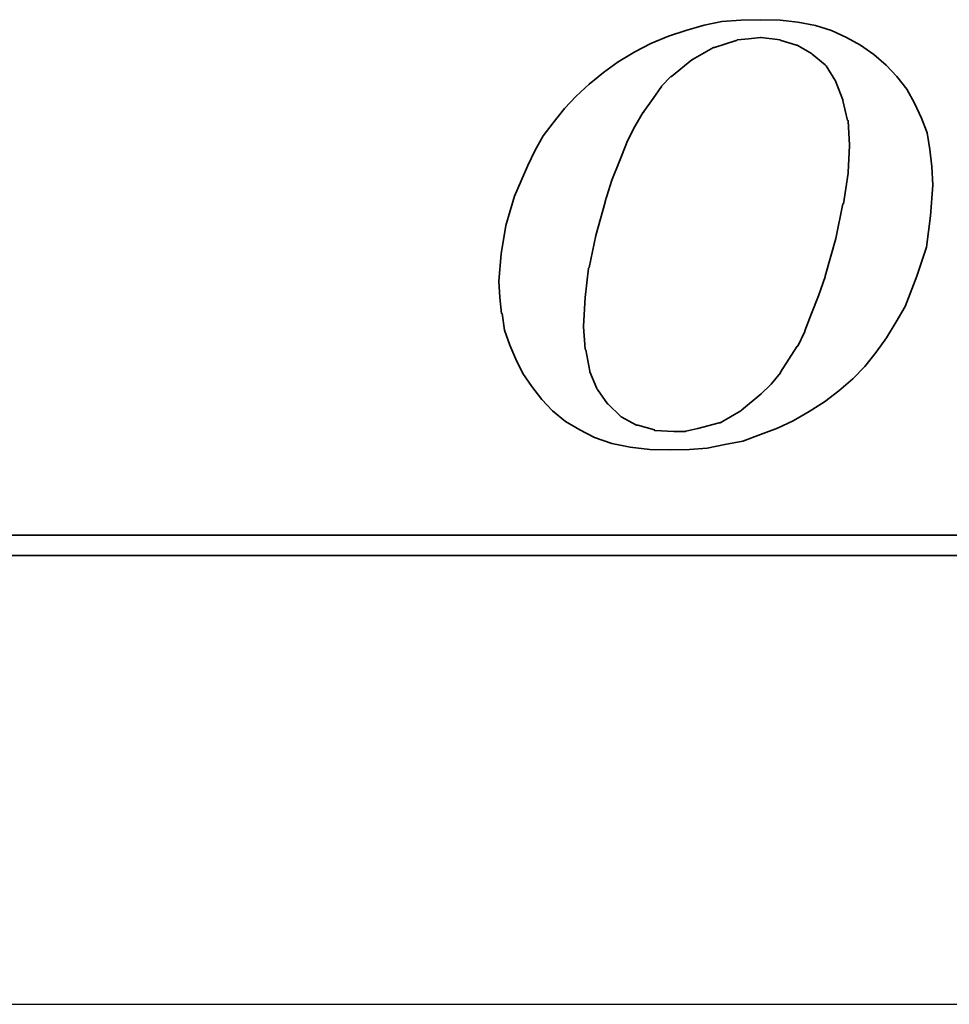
# Model space of a CAD drawing. Header units: inches. Extents: x 26 to 775, y 63 to 714.
# Tile 33 of 49: x 162 to 169, y 110 to 117. Entities that reach past the tile are written whole.
import ezdxf

# ---------------------------------------------------------------- set-up
doc = ezdxf.new("R2010")
doc.units = ezdxf.units.IN
doc.header["$LTSCALE"] = 3
doc.header["$MEASUREMENT"] = 0
doc.layers.add('DIM', color=4, linetype='Continuous')
doc.layers.add('layer 1', color=7, linetype='Continuous')

# ---------------------------------------------------------------- blocks, each defined once
blk = doc.blocks.new('TBI MOTION logo(完整正式版)')
at = {"layer": 'layer 1', "color": 22, "lineweight": 35}
for points, knots in [([(-11.34375, -6.98375), (-11.34375, -6.98375), (-10.91375, -7.43875), (-10.91375, -7.43875), (-10.91375, -7.43875), (-10.91375, -7.43875), (-10.38625, -7.87125), (-10.38625, -7.87125), (-10.38625, -7.87125), (-10.38625, -7.87125), (-9.81125, -8.20375), (-9.81125, -8.20375), (-9.81125, -8.20375), (-9.81125, -8.20375), (-9.21125, -8.51875), (-9.21125, -8.51875), (-9.21125, -8.51875), (-9.21125, -8.51875), (-8.51625, -8.75875), (-8.51625, -8.75875), (-8.51625, -8.75875), (-8.51625, -8.75875), (-7.77125, -8.90375), (-7.77125, -8.90375), (-7.77125, -8.90375), (-7.77125, -8.90375), (-6.97875, -8.99875), (-6.97875, -8.99875), (-6.97875, -8.99875), (-6.97875, -8.99875), (-6.14125, -9.02375), (-6.14125, -9.02375), (-6.14125, -9.02375), (-6.14125, -9.02375), (-5.37125, -8.99875), (-5.37125, -8.99875), (-5.37125, -8.99875), (-5.37125, -8.99875), (-4.65375, -8.94875), (-4.65375, -8.94875), (-4.65375, -8.94875), (-4.65375, -8.94875), (-3.93375, -8.80625), (-3.93375, -8.80625), (-3.93375, -8.80625), (-3.93375, -8.80625), (-3.21375, -8.66375), (-3.21375, -8.66375), (-3.21375, -8.66375), (-3.21375, -8.66375), (-2.49375, -8.39875), (-2.49375, -8.39875), (-2.49375, -8.39875), (-2.49375, -8.39875), (-1.79875, -8.13375), (-1.79875, -8.13375), (-1.79875, -8.13375), (-1.79875, -8.13375), (-1.17375, -7.84375), (-1.17375, -7.84375), (-1.17375, -7.84375), (-1.17375, -7.84375), (-0.52375, -7.46375), (-0.52375, -7.46375), (-0.52375, -7.46375), (-0.52375, -7.46375), (0.10124, -7.07875), (0.10124, -7.07875), (0.10124, -7.07875), (0.10124, -7.07875), (0.67625, -6.62375), (0.67625, -6.62375), (0.67625, -6.62375), (0.67625, -6.62375), (1.24874, -6.14375), (1.24874, -6.14375), (1.24874, -6.14375), (1.24874, -6.14375), (1.72874, -5.64125), (1.72874, -5.64125), (1.72874, -5.64125), (1.72874, -5.64125), (2.18624, -5.06375), (2.18624, -5.06375), (2.18624, -5.06375), (2.18624, -5.06375), (2.61625, -4.48874), (2.61625, -4.48874), (2.61625, -4.48874), (2.61625, -4.48874), (3.00125, -3.83874), (3.00125, -3.83874), (3.00125, -3.83874), (3.00125, -3.83874), (3.36124, -3.21374), (3.36124, -3.21374), (3.36124, -3.21374), (3.36124, -3.21374), (3.84374, -1.99125), (3.84374, -1.99125), (3.84374, -1.99125), (3.84374, -1.99125), (4.22625, -0.81875), (4.22625, -0.81875), (4.22625, -0.81875), (4.22625, -0.81875), (4.39125, 0.45624), (4.39125, 0.45624), (4.39125, 0.45624), (4.39125, 0.45624), (4.48874, 1.70124), (4.48874, 1.70124), (4.48874, 1.70124), (4.48874, 1.70124), (4.43874, 2.44625), (4.43874, 2.44625), (4.43874, 2.44625), (4.43874, 2.44625), (4.36874, 3.14125), (4.36874, 3.14125), (4.36874, 3.14125), (4.36874, 3.14125), (4.25125, 3.81125), (4.25125, 3.81125), (4.25125, 3.81125), (4.25125, 3.81125), (4.03124, 4.41125), (4.03124, 4.41125), (4.03124, 4.41125), (4.03124, 4.41125), (3.74374, 5.01125), (3.74374, 5.01125), (3.74374, 5.01125), (3.74374, 5.01125), (3.43124, 5.58875), (3.43124, 5.58875), (3.43124, 5.58875), (3.43124, 5.58875), (3.02625, 6.09125), (3.02625, 6.09125), (3.02625, 6.09125), (3.02625, 6.09125), (2.59374, 6.54875), (2.59374, 6.54875), (2.59374, 6.54875), (2.59374, 6.54875), (2.09124, 6.98125), (2.09124, 6.98125), (2.09124, 6.98125), (2.09124, 6.98125), (1.56124, 7.36625), (1.56124, 7.36625), (1.56124, 7.36625), (1.56124, 7.36625), (0.98624, 7.67625), (0.98624, 7.67625), (0.98624, 7.67625), (0.98624, 7.67625), (0.38624, 7.96375), (0.38624, 7.96375), (0.38624, 7.96375), (0.38624, 7.96375), (-0.25875, 8.15625), (-0.25875, 8.15625), (-0.25875, 8.15625), (-0.25875, 8.15625), (-0.98125, 8.30125), (-0.98125, 8.30125), (-0.98125, 8.30125), (-0.98125, 8.30125), (-1.70124, 8.37125), (-1.70124, 8.37125), (-1.70124, 8.37125), (-1.70124, 8.37125), (-2.49375, 8.39624), (-2.49375, 8.39624), (-2.49375, 8.39624), (-2.49375, 8.39624), (-3.28625, 8.37125), (-3.28625, 8.37125), (-3.28625, 8.37125), (-3.28625, 8.37125), (-4.05125, 8.32125), (-4.05125, 8.32125), (-4.05125, 8.32125), (-4.05125, 8.32125), (-4.77375, 8.18125), (-4.77375, 8.18125), (-4.77375, 8.18125), (-4.77375, 8.18125), (-5.51625, 7.96375), (-5.51625, 7.96375), (-5.51625, 7.96375), (-5.51625, 7.96375), (-6.21125, 7.72625), (-6.21125, 7.72625), (-6.21125, 7.72625), (-6.21125, 7.72625), (-6.92875, 7.43625), (-6.92875, 7.43625), (-6.92875, 7.43625), (-6.92875, 7.43625), (-7.57875, 7.10125), (-7.57875, 7.10125), (-7.57875, 7.10125), (-7.57875, 7.10125), (-8.24875, 6.69125), (-8.24875, 6.69125), (-8.24875, 6.69125), (-8.24875, 6.69125), (-8.84875, 6.26125), (-8.84875, 6.26125), (-8.84875, 6.26125), (-8.84875, 6.26125), (-9.42625, 5.78125), (-9.42625, 5.78125), (-9.42625, 5.78125), (-9.42625, 5.78125), (-9.95375, 5.30125), (-9.95375, 5.30125), (-9.95375, 5.30125), (-9.95375, 5.30125), (-10.43375, 4.79624), (-10.43375, 4.79624), (-10.43375, 4.79624), (-10.43375, 4.79624), (-10.88875, 4.22125), (-10.88875, 4.22125), (-10.88875, 4.22125), (-10.88875, 4.22125), (-11.29875, 3.69375), (-11.29875, 3.69375), (-11.29875, 3.69375), (-11.29875, 3.69375), (-11.63375, 3.09125), (-11.63375, 3.09125), (-11.63375, 3.09125), (-11.63375, 3.09125), (-11.91875, 2.49625), (-11.91875, 2.49625), (-11.91875, 2.49625), (-11.91875, 2.49625), (-12.44875, 1.24625), (-12.44875, 1.24625), (-12.44875, 1.24625), (-12.44875, 1.24625), (-12.80875, 0.06874), (-12.80875, 0.06874), (-12.80875, 0.06874), (-12.80875, 0.06874), (-12.99875, -1.07875), (-12.99875, -1.07875), (-12.99875, -1.07875), (-12.99875, -1.07875), (-13.09375, -2.18375), (-13.09375, -2.18375), (-13.09375, -2.18375), (-13.09375, -2.18375), (-13.04875, -2.85375), (-13.04875, -2.85375), (-13.04875, -2.85375), (-13.04875, -2.85375), (-12.97375, -3.50375), (-12.97375, -3.50375), (-12.97375, -3.50375), (-12.97375, -3.50375), (-12.95375, -3.50375), (-12.95375, -3.50375), (-12.95375, -3.50375), (-12.95375, -3.50375), (-12.85375, -4.17375), (-12.85375, -4.17375), (-12.85375, -4.17375), (-12.85375, -4.17375), (-12.63875, -4.77624), (-12.63875, -4.77624), (-12.63875, -4.77624), (-12.63875, -4.77624), (-12.39875, -5.35125), (-12.39875, -5.35125), (-12.39875, -5.35125), (-12.39875, -5.35125), (-12.11375, -5.92875), (-12.11375, -5.92875), (-12.11375, -5.92875), (-12.11375, -5.92875), (-11.75375, -6.45375), (-11.75375, -6.45375), (-11.75375, -6.45375), (-11.75375, -6.45375), (-11.34375, -6.98375), (-11.34375, -6.98375)], [0, 0, 0, 0, 0.01369863, 0.01369863, 0.01369863, 0.01369863, 0.02739726, 0.02739726, 0.02739726, 0.02739726, 0.04109589, 0.04109589, 0.04109589, 0.04109589, 0.05479452, 0.05479452, 0.05479452, 0.05479452, 0.06849315, 0.06849315, 0.06849315, 0.06849315, 0.08219178, 0.08219178, 0.08219178, 0.08219178, 0.09589041, 0.09589041, 0.09589041, 0.09589041, 0.10958904, 0.10958904, 0.10958904, 0.10958904, 0.12328767, 0.12328767, 0.12328767, 0.12328767, 0.1369863, 0.1369863, 0.1369863, 0.1369863, 0.15068493, 0.15068493, 0.15068493, 0.15068493, 0.16438356, 0.16438356, 0.16438356, 0.16438356, 0.17808219, 0.17808219, 0.17808219, 0.17808219, 0.19178082, 0.19178082, 0.19178082, 0.19178082, 0.20547945, 0.20547945, 0.20547945, 0.20547945, 0.21917808, 0.21917808, 0.21917808, 0.21917808, 0.23287671, 0.23287671, 0.23287671, 0.23287671, 0.24657534, 0.24657534, 0.24657534, 0.24657534, 0.26027397, 0.26027397, 0.26027397, 0.26027397, 0.2739726, 0.2739726, 0.2739726, 0.2739726, 0.28767123, 0.28767123, 0.28767123, 0.28767123, 0.30136986, 0.30136986, 0.30136986, 0.30136986, 0.31506849, 0.31506849, 0.31506849, 0.31506849, 0.32876712, 0.32876712, 0.32876712, 0.32876712, 0.34246575, 0.34246575, 0.34246575, 0.34246575, 0.35616438, 0.35616438, 0.35616438, 0.35616438, 0.36986301, 0.36986301, 0.36986301, 0.36986301, 0.38356164, 0.38356164, 0.38356164, 0.38356164, 0.39726027, 0.39726027, 0.39726027, 0.39726027, 0.4109589, 0.4109589, 0.4109589, 0.4109589, 0.42465753, 0.42465753, 0.42465753, 0.42465753, 0.43835616, 0.43835616, 0.43835616, 0.43835616, 0.45205479, 0.45205479, 0.45205479, 0.45205479, 0.46575342, 0.46575342, 0.46575342, 0.46575342, 0.47945205, 0.47945205, 0.47945205, 0.47945205, 0.49315068, 0.49315068, 0.49315068, 0.49315068, 0.50684932, 0.50684932, 0.50684932, 0.50684932, 0.52054795, 0.52054795, 0.52054795, 0.52054795, 0.53424658, 0.53424658, 0.53424658, 0.53424658, 0.54794521, 0.54794521, 0.54794521, 0.54794521, 0.56164384, 0.56164384, 0.56164384, 0.56164384, 0.57534247, 0.57534247, 0.57534247, 0.57534247, 0.5890411, 0.5890411, 0.5890411, 0.5890411, 0.60273973, 0.60273973, 0.60273973, 0.60273973, 0.61643836, 0.61643836, 0.61643836, 0.61643836, 0.63013699, 0.63013699, 0.63013699, 0.63013699, 0.64383562, 0.64383562, 0.64383562, 0.64383562, 0.65753425, 0.65753425, 0.65753425, 0.65753425, 0.67123288, 0.67123288, 0.67123288, 0.67123288, 0.68493151, 0.68493151, 0.68493151, 0.68493151, 0.69863014, 0.69863014, 0.69863014, 0.69863014, 0.71232877, 0.71232877, 0.71232877, 0.71232877, 0.7260274, 0.7260274, 0.7260274, 0.7260274, 0.73972603, 0.73972603, 0.73972603, 0.73972603, 0.75342466, 0.75342466, 0.75342466, 0.75342466, 0.76712329, 0.76712329, 0.76712329, 0.76712329, 0.78082192, 0.78082192, 0.78082192, 0.78082192, 0.79452055, 0.79452055, 0.79452055, 0.79452055, 0.80821918, 0.80821918, 0.80821918, 0.80821918, 0.82191781, 0.82191781, 0.82191781, 0.82191781, 0.83561644, 0.83561644, 0.83561644, 0.83561644, 0.84931507, 0.84931507, 0.84931507, 0.84931507, 0.8630137, 0.8630137, 0.8630137, 0.8630137, 0.87671233, 0.87671233, 0.87671233, 0.87671233, 0.89041096, 0.89041096, 0.89041096, 0.89041096, 0.90410959, 0.90410959, 0.90410959, 0.90410959, 0.91780822, 0.91780822, 0.91780822, 0.91780822, 0.93150685, 0.93150685, 0.93150685, 0.93150685, 0.94520548, 0.94520548, 0.94520548, 0.94520548, 0.95890411, 0.95890411, 0.95890411, 0.95890411, 0.97260274, 0.97260274, 0.97260274, 0.97260274, 0.98630137, 0.98630137, 0.98630137, 0.98630137, 1, 1, 1, 1]), ([(-8.77875, 1.03124), (-8.77875, 1.03124), (-8.51625, 1.89625), (-8.51625, 1.89625), (-8.51625, 1.89625), (-8.51625, 1.89625), (-8.20375, 2.66375), (-8.20375, 2.66375), (-8.20375, 2.66375), (-8.20375, 2.66375), (-7.91625, 3.38125), (-7.91625, 3.38125), (-7.91625, 3.38125), (-7.91625, 3.38125), (-7.91625, 3.40624), (-7.91625, 3.40624), (-7.91625, 3.40624), (-7.91625, 3.40624), (-7.57875, 4.07624), (-7.57875, 4.07624), (-7.57875, 4.07624), (-7.57875, 4.07624), (-7.24375, 4.65125), (-7.24375, 4.65125), (-7.24375, 4.65125), (-7.24375, 4.65125), (-7.21875, 4.65125), (-7.21875, 4.65125), (-7.21875, 4.65125), (-7.21875, 4.65125), (-7.21875, 4.67624), (-7.21875, 4.67624), (-7.21875, 4.67624), (-7.21875, 4.67624), (-6.83625, 5.20375), (-6.83625, 5.20375), (-6.83625, 5.20375), (-6.83625, 5.20375), (-6.49875, 5.68625), (-6.49875, 5.68625), (-6.49875, 5.68625), (-6.49875, 5.68625), (-6.49875, 5.70625), (-6.49875, 5.70625), (-6.49875, 5.70625), (-6.49875, 5.70625), (-6.11625, 6.09125), (-6.11625, 6.09125), (-6.11625, 6.09125), (-6.11625, 6.09125), (-6.09125, 6.09125), (-6.09125, 6.09125), (-6.09125, 6.09125), (-6.09125, 6.09125), (-5.27375, 6.76625), (-5.27375, 6.76625), (-5.27375, 6.76625), (-5.27375, 6.76625), (-5.24875, 6.76625), (-5.24875, 6.76625), (-5.24875, 6.76625), (-5.24875, 6.76625), (-5.24875, 6.78625), (-5.24875, 6.78625), (-5.24875, 6.78625), (-5.24875, 6.78625), (-4.38875, 7.26624), (-4.38875, 7.26624), (-4.38875, 7.26624), (-4.38875, 7.26624), (-4.36125, 7.26624), (-4.36125, 7.26624), (-4.36125, 7.26624), (-4.36125, 7.26624), (-3.93375, 7.41125), (-3.93375, 7.41125), (-3.93375, 7.41125), (-3.93375, 7.41125), (-3.47375, 7.55625), (-3.47375, 7.55625), (-3.47375, 7.55625), (-3.47375, 7.55625), (-3.45375, 7.55625), (-3.45375, 7.55625), (-3.45375, 7.55625), (-3.45375, 7.55625), (-3.42875, 7.58124), (-3.42875, 7.58124), (-3.42875, 7.58124), (-3.42875, 7.58124), (-2.97375, 7.62625), (-2.97375, 7.62625), (-2.97375, 7.62625), (-2.97375, 7.62625), (-2.49375, 7.67625), (-2.49375, 7.67625), (-2.49375, 7.67625), (-2.49375, 7.67625), (-2.46875, 7.67625), (-2.46875, 7.67625), (-2.46875, 7.67625), (-2.46875, 7.67625), (-1.70124, 7.58124), (-1.70124, 7.58124), (-1.70124, 7.58124), (-1.70124, 7.58124), (-1.67875, 7.55625), (-1.67875, 7.55625), (-1.67875, 7.55625), (-1.67875, 7.55625), (-1.65375, 7.55625), (-1.65375, 7.55625), (-1.65375, 7.55625), (-1.65375, 7.55625), (-1.03125, 7.36625), (-1.03125, 7.36625), (-1.03125, 7.36625), (-1.03125, 7.36625), (-1.00625, 7.36625), (-1.00625, 7.36625), (-1.00625, 7.36625), (-1.00625, 7.36625), (-0.43124, 7.02624), (-0.43124, 7.02624), (-0.43124, 7.02624), (-0.43124, 7.02624), (-0.40625, 7.00624), (-0.40625, 7.00624), (-0.40625, 7.00624), (-0.40625, 7.00624), (0.12124, 6.57124), (0.12124, 6.57124), (0.12124, 6.57124), (0.12124, 6.57124), (0.14624, 6.54875), (0.14624, 6.54875), (0.14624, 6.54875), (0.14624, 6.54875), (0.17124, 6.52375), (0.17124, 6.52375), (0.17124, 6.52375), (0.17124, 6.52375), (0.55625, 5.89875), (0.55625, 5.89875), (0.55625, 5.89875), (0.55625, 5.89875), (0.55625, 5.87625), (0.55625, 5.87625), (0.55625, 5.87625), (0.55625, 5.87625), (0.84124, 5.15625), (0.84124, 5.15625), (0.84124, 5.15625), (0.84124, 5.15625), (0.84124, 5.13125), (0.84124, 5.13125), (0.84124, 5.13125), (0.84124, 5.13125), (1.03624, 4.31875), (1.03624, 4.31875), (1.03624, 4.31875), (1.03624, 4.31875), (1.05624, 4.31875), (1.05624, 4.31875), (1.05624, 4.31875), (1.05624, 4.31875), (1.05624, 4.29125), (1.05624, 4.29125), (1.05624, 4.29125), (1.05624, 4.29125), (1.10625, 3.33125), (1.10625, 3.33125), (1.10625, 3.33125), (1.10625, 3.33125), (1.10625, 3.30875), (1.10625, 3.30875), (1.10625, 3.30875), (1.10625, 3.30875), (1.05624, 2.20624), (1.05624, 2.20624), (1.05624, 2.20624), (1.05624, 2.20624), (1.05624, 2.18124), (1.05624, 2.18124), (1.05624, 2.18124), (1.05624, 2.18124), (0.86624, 0.93624), (0.86624, 0.93624), (0.86624, 0.93624), (0.86624, 0.93624), (0.84124, 0.93624), (0.84124, 0.93624), (0.84124, 0.93624), (0.84124, 0.93624), (0.55625, -0.45874), (0.55625, -0.45874), (0.55625, -0.45874), (0.55625, -0.45874), (0.12124, -1.99125), (0.12124, -1.99125), (0.12124, -1.99125), (0.12124, -1.99125), (0.12124, -2.01874), (0.12124, -2.01874), (0.12124, -2.01874), (0.12124, -2.01874), (-0.13874, -2.78375), (-0.13874, -2.78375), (-0.13874, -2.78375), (-0.13874, -2.78375), (-0.43124, -3.50375), (-0.43124, -3.50375), (-0.43124, -3.50375), (-0.43124, -3.50375), (-0.69375, -4.19875), (-0.69375, -4.19875), (-0.69375, -4.19875), (-0.69375, -4.19875), (-0.69375, -4.22375), (-0.69375, -4.22375), (-0.69375, -4.22375), (-0.69375, -4.22375), (-0.98125, -4.82374), (-0.98125, -4.82374), (-0.98125, -4.82374), (-0.98125, -4.82374), (-1.00625, -4.82374), (-1.00625, -4.82374), (-1.00625, -4.82374), (-1.00625, -4.82374), (-1.33875, -5.35125), (-1.33875, -5.35125), (-1.33875, -5.35125), (-1.33875, -5.35125), (-1.67875, -5.87875), (-1.67875, -5.87875), (-1.67875, -5.87875), (-1.67875, -5.87875), (-1.67875, -5.90375), (-1.67875, -5.90375), (-1.67875, -5.90375), (-1.67875, -5.90375), (-2.05875, -6.35875), (-2.05875, -6.35875), (-2.05875, -6.35875), (-2.05875, -6.35875), (-2.08375, -6.38375), (-2.08375, -6.38375), (-2.08375, -6.38375), (-2.08375, -6.38375), (-2.46875, -6.74375), (-2.46875, -6.74375), (-2.46875, -6.74375), (-2.46875, -6.74375), (-3.25875, -7.41625), (-3.25875, -7.41625), (-3.25875, -7.41625), (-3.25875, -7.41625), (-3.28625, -7.43875), (-3.28625, -7.43875), (-3.28625, -7.43875), (-3.28625, -7.43875), (-4.12375, -7.91875), (-4.12375, -7.91875), (-4.12375, -7.91875), (-4.12375, -7.91875), (-4.14875, -7.91875), (-4.14875, -7.91875), (-4.14875, -7.91875), (-4.14875, -7.91875), (-4.17125, -7.91875), (-4.17125, -7.91875), (-4.17125, -7.91875), (-4.17125, -7.91875), (-5.03375, -8.15875), (-5.03375, -8.15875), (-5.03375, -8.15875), (-5.03375, -8.15875), (-5.51625, -8.25625), (-5.51625, -8.25625), (-5.51625, -8.25625), (-5.51625, -8.25625), (-5.54125, -8.27875), (-5.54125, -8.27875), (-5.54125, -8.27875), (-5.54125, -8.27875), (-5.56375, -8.27875), (-5.56375, -8.27875), (-5.56375, -8.27875), (-5.56375, -8.27875), (-5.99625, -8.27875), (-5.99625, -8.27875), (-5.99625, -8.27875), (-5.99625, -8.27875), (-6.76375, -8.23125), (-6.76375, -8.23125), (-6.76375, -8.23125), (-6.76375, -8.23125), (-6.78875, -8.23125), (-6.78875, -8.23125), (-6.78875, -8.23125), (-6.78875, -8.23125), (-6.78875, -8.20375), (-6.78875, -8.20375), (-6.78875, -8.20375), (-6.78875, -8.20375), (-7.45875, -8.01375), (-7.45875, -8.01375), (-7.45875, -8.01375), (-7.45875, -8.01375), (-7.48375, -8.01375), (-7.48375, -8.01375), (-7.48375, -8.01375), (-7.48375, -8.01375), (-7.50875, -8.01375), (-7.50875, -8.01375), (-7.50875, -8.01375), (-7.50875, -8.01375), (-8.13125, -7.67875), (-8.13125, -7.67875), (-8.13125, -7.67875), (-8.13125, -7.67875), (-8.15625, -7.65375), (-8.15625, -7.65375), (-8.15625, -7.65375), (-8.15625, -7.65375), (-8.65875, -7.17375), (-8.65875, -7.17375), (-8.65875, -7.17375), (-8.65875, -7.17375), (-8.68375, -7.14875), (-8.68375, -7.14875), (-8.68375, -7.14875), (-8.68375, -7.14875), (-9.08875, -6.57375), (-9.08875, -6.57375), (-9.08875, -6.57375), (-9.08875, -6.57375), (-9.11375, -6.54875), (-9.11375, -6.54875), (-9.11375, -6.54875), (-9.11375, -6.54875), (-9.11375, -6.52875), (-9.11375, -6.52875), (-9.11375, -6.52875), (-9.11375, -6.52875), (-9.40375, -5.85375), (-9.40375, -5.85375), (-9.40375, -5.85375), (-9.40375, -5.85375), (-9.40375, -5.82875), (-9.40375, -5.82875), (-9.40375, -5.82875), (-9.40375, -5.82875), (-9.56875, -4.96875), (-9.56875, -4.96875), (-9.56875, -4.96875), (-9.56875, -4.96875), (-9.59375, -4.94375), (-9.59375, -4.94375), (-9.59375, -4.94375), (-9.59375, -4.94375), (-9.66375, -4.03375), (-9.66375, -4.03375), (-9.66375, -4.03375), (-9.66375, -4.03375), (-9.66375, -4.00875), (-9.66375, -4.00875), (-9.66375, -4.00875), (-9.66375, -4.00875), (-9.59375, -2.85375), (-9.59375, -2.85375), (-9.59375, -2.85375), (-9.59375, -2.85375), (-9.45125, -1.65875), (-9.45125, -1.65875), (-9.45125, -1.65875), (-9.45125, -1.65875), (-9.42625, -1.63375), (-9.42625, -1.63375), (-9.42625, -1.63375), (-9.42625, -1.63375), (-9.16125, -0.33875), (-9.16125, -0.33875), (-9.16125, -0.33875), (-9.16125, -0.33875), (-8.77875, 1.00624), (-8.77875, 1.00624), (-8.77875, 1.00624), (-8.77875, 1.00624), (-8.77875, 1.03124), (-8.77875, 1.03124)], [0, 0, 0, 0, 0.01020408, 0.01020408, 0.01020408, 0.01020408, 0.02040816, 0.02040816, 0.02040816, 0.02040816, 0.03061224, 0.03061224, 0.03061224, 0.03061224, 0.04081633, 0.04081633, 0.04081633, 0.04081633, 0.05102041, 0.05102041, 0.05102041, 0.05102041, 0.06122449, 0.06122449, 0.06122449, 0.06122449, 0.07142857, 0.07142857, 0.07142857, 0.07142857, 0.08163265, 0.08163265, 0.08163265, 0.08163265, 0.09183673, 0.09183673, 0.09183673, 0.09183673, 0.10204082, 0.10204082, 0.10204082, 0.10204082, 0.1122449, 0.1122449, 0.1122449, 0.1122449, 0.12244898, 0.12244898, 0.12244898, 0.12244898, 0.13265306, 0.13265306, 0.13265306, 0.13265306, 0.14285714, 0.14285714, 0.14285714, 0.14285714, 0.15306122, 0.15306122, 0.15306122, 0.15306122, 0.16326531, 0.16326531, 0.16326531, 0.16326531, 0.17346939, 0.17346939, 0.17346939, 0.17346939, 0.18367347, 0.18367347, 0.18367347, 0.18367347, 0.19387755, 0.19387755, 0.19387755, 0.19387755, 0.20408163, 0.20408163, 0.20408163, 0.20408163, 0.21428571, 0.21428571, 0.21428571, 0.21428571, 0.2244898, 0.2244898, 0.2244898, 0.2244898, 0.23469388, 0.23469388, 0.23469388, 0.23469388, 0.24489796, 0.24489796, 0.24489796, 0.24489796, 0.25510204, 0.25510204, 0.25510204, 0.25510204, 0.26530612, 0.26530612, 0.26530612, 0.26530612, 0.2755102, 0.2755102, 0.2755102, 0.2755102, 0.28571429, 0.28571429, 0.28571429, 0.28571429, 0.29591837, 0.29591837, 0.29591837, 0.29591837, 0.30612245, 0.30612245, 0.30612245, 0.30612245, 0.31632653, 0.31632653, 0.31632653, 0.31632653, 0.32653061, 0.32653061, 0.32653061, 0.32653061, 0.33673469, 0.33673469, 0.33673469, 0.33673469, 0.34693878, 0.34693878, 0.34693878, 0.34693878, 0.35714286, 0.35714286, 0.35714286, 0.35714286, 0.36734694, 0.36734694, 0.36734694, 0.36734694, 0.37755102, 0.37755102, 0.37755102, 0.37755102, 0.3877551, 0.3877551, 0.3877551, 0.3877551, 0.39795918, 0.39795918, 0.39795918, 0.39795918, 0.40816327, 0.40816327, 0.40816327, 0.40816327, 0.41836735, 0.41836735, 0.41836735, 0.41836735, 0.42857143, 0.42857143, 0.42857143, 0.42857143, 0.43877551, 0.43877551, 0.43877551, 0.43877551, 0.44897959, 0.44897959, 0.44897959, 0.44897959, 0.45918367, 0.45918367, 0.45918367, 0.45918367, 0.46938776, 0.46938776, 0.46938776, 0.46938776, 0.47959184, 0.47959184, 0.47959184, 0.47959184, 0.48979592, 0.48979592, 0.48979592, 0.48979592, 0.5, 0.5, 0.5, 0.5, 0.51020408, 0.51020408, 0.51020408, 0.51020408, 0.52040816, 0.52040816, 0.52040816, 0.52040816, 0.53061224, 0.53061224, 0.53061224, 0.53061224, 0.54081633, 0.54081633, 0.54081633, 0.54081633, 0.55102041, 0.55102041, 0.55102041, 0.55102041, 0.56122449, 0.56122449, 0.56122449, 0.56122449, 0.57142857, 0.57142857, 0.57142857, 0.57142857, 0.58163265, 0.58163265, 0.58163265, 0.58163265, 0.59183673, 0.59183673, 0.59183673, 0.59183673, 0.60204082, 0.60204082, 0.60204082, 0.60204082, 0.6122449, 0.6122449, 0.6122449, 0.6122449, 0.62244898, 0.62244898, 0.62244898, 0.62244898, 0.63265306, 0.63265306, 0.63265306, 0.63265306, 0.64285714, 0.64285714, 0.64285714, 0.64285714, 0.65306122, 0.65306122, 0.65306122, 0.65306122, 0.66326531, 0.66326531, 0.66326531, 0.66326531, 0.67346939, 0.67346939, 0.67346939, 0.67346939, 0.68367347, 0.68367347, 0.68367347, 0.68367347, 0.69387755, 0.69387755, 0.69387755, 0.69387755, 0.70408163, 0.70408163, 0.70408163, 0.70408163, 0.71428571, 0.71428571, 0.71428571, 0.71428571, 0.7244898, 0.7244898, 0.7244898, 0.7244898, 0.73469388, 0.73469388, 0.73469388, 0.73469388, 0.74489796, 0.74489796, 0.74489796, 0.74489796, 0.75510204, 0.75510204, 0.75510204, 0.75510204, 0.76530612, 0.76530612, 0.76530612, 0.76530612, 0.7755102, 0.7755102, 0.7755102, 0.7755102, 0.78571429, 0.78571429, 0.78571429, 0.78571429, 0.79591837, 0.79591837, 0.79591837, 0.79591837, 0.80612245, 0.80612245, 0.80612245, 0.80612245, 0.81632653, 0.81632653, 0.81632653, 0.81632653, 0.82653061, 0.82653061, 0.82653061, 0.82653061, 0.83673469, 0.83673469, 0.83673469, 0.83673469, 0.84693878, 0.84693878, 0.84693878, 0.84693878, 0.85714286, 0.85714286, 0.85714286, 0.85714286, 0.86734694, 0.86734694, 0.86734694, 0.86734694, 0.87755102, 0.87755102, 0.87755102, 0.87755102, 0.8877551, 0.8877551, 0.8877551, 0.8877551, 0.89795918, 0.89795918, 0.89795918, 0.89795918, 0.90816327, 0.90816327, 0.90816327, 0.90816327, 0.91836735, 0.91836735, 0.91836735, 0.91836735, 0.92857143, 0.92857143, 0.92857143, 0.92857143, 0.93877551, 0.93877551, 0.93877551, 0.93877551, 0.94897959, 0.94897959, 0.94897959, 0.94897959, 0.95918367, 0.95918367, 0.95918367, 0.95918367, 0.96938776, 0.96938776, 0.96938776, 0.96938776, 0.97959184, 0.97959184, 0.97959184, 0.97959184, 0.98979592, 0.98979592, 0.98979592, 0.98979592, 1, 1, 1, 1]), ([(75.90875, -9.47875), (75.90875, -9.47875), (75.90875, -12.28625), (75.90875, -12.28625), (75.90875, -12.28625), (75.90875, -12.28625), (75.90875, -12.47875), (75.90875, -12.47875), (75.90875, -12.47875), (75.90875, -12.47875), (75.71625, -12.47875), (75.71625, -12.47875), (75.71625, -12.47875), (75.71625, -12.47875), (-88.32875, -12.47875), (-88.32875, -12.47875), (-88.32875, -12.47875), (-88.32875, -12.47875), (-88.32875, -13.29375), (-88.32875, -13.29375), (-88.32875, -13.29375), (-88.32875, -13.29375), (82.89125, -13.29375), (82.89125, -13.29375), (82.89125, -13.29375), (82.89125, -13.29375), (75.90875, -9.47875), (75.90875, -9.47875)], [0, 0, 0, 0, 0.14285714, 0.14285714, 0.14285714, 0.14285714, 0.28571429, 0.28571429, 0.28571429, 0.28571429, 0.42857143, 0.42857143, 0.42857143, 0.42857143, 0.57142857, 0.57142857, 0.57142857, 0.57142857, 0.71428571, 0.71428571, 0.71428571, 0.71428571, 0.85714286, 0.85714286, 0.85714286, 0.85714286, 1, 1, 1, 1])]:
    blk.add_open_spline(points, degree=3, knots=knots, dxfattribs=at)

msp = doc.modelspace()

# ---------------------------------------------------------------- linework, layer by layer
at = {"layer": 'DIM', "color": 7}
msp.add_line((123.1003, 109.7726), (188.5867, 109.7726), dxfattribs=at)

# ---------------------------------------------------------------- block references
at = {"layer": 'DIM', "color": 7, "xscale": 0.1791590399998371, "yscale": 0.1791590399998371, "zscale": 0.1791590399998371}
msp.add_blockref('TBI MOTION logo(完整正式版)', (167.9302, 115.4098), dxfattribs=at)

doc.saveas('drawing.dxf')
